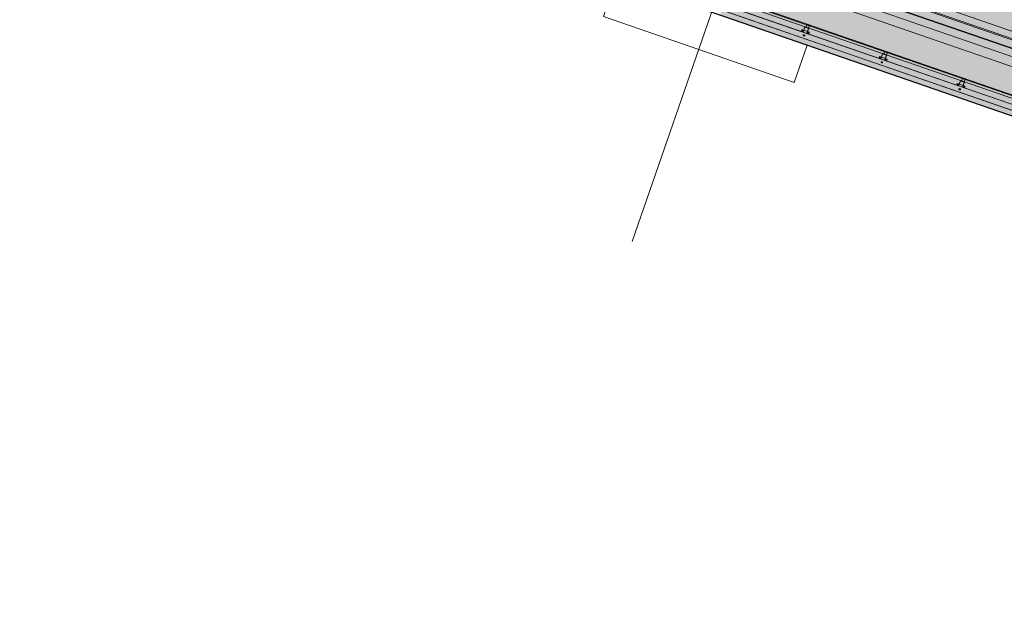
# Model space of a CAD drawing. Header units: metres. Extents: x 7508979 to 7510298, y 5841961 to 5842536.
# Tile 37 of 64: x 7509714 to 7509738, y 5842441 to 5842456. Entities that reach past the tile are written whole.
import ezdxf

# ---------------------------------------------------------------- set-up
doc = ezdxf.new("R2010")
doc.units = ezdxf.units.M
doc.linetypes.add('ACAD_ISO10W100', pattern=[18, 12, -3, 0, -3])
doc.linetypes.add('DASHED', pattern=[0.75, 0.5, -0.25])
for name, color, linetype, lineweight in [('013_AKP-Osie-2', 142, 'ACAD_ISO10W100', 18), ('07_AKP-Wyposazenie', 133, 'Continuous', 18), ('08_JK_beton_przerywana', 40, 'DASHED', 9), ('09_JK_stal_przerywana', 90, 'DASHED', 9), ('16_JK_wyposażenie cienka', 200, 'Continuous', 13), ('AKP-Beton-widok', 44, 'Continuous', 30)]:
    doc.layers.add(name, color=color, linetype=linetype, lineweight=lineweight)
doc.layers.add('03_AKP-Kreskowania', color=7, linetype='Continuous', lineweight=9, true_color=0xa6a6a6)

msp = doc.modelspace()

# ---------------------------------------------------------------- hatches: boundary and pattern name
at = {"layer": '03_AKP-Kreskowania', "ltscale": 100, "transparency": 33554687}
h = msp.add_hatch(dxfattribs=at)
h.set_pattern_fill('GRASS', color=256, scale=0.045, angle=160.9032)
h.set_pattern_definition([(250.90316, (7511633.8898, 5841844.2328), (0.49932114, -1.028167), [0.2143125, -1.4021336]), (205.90316, (7511633.8898, 5841844.2328), (0.49932114, -1.028167), [0.2143125, -0.9286875]), (295.90316, (7511633.8898, 5841844.2328), (1.028167, 0.49932114), [0.2143125, -0.9286875])])
edge = h.paths.add_edge_path()
edge.add_spline(control_points=[(7509560.428, 5842502.042), (7509560.976, 5842501.827), (7509562.224, 5842501.368), (7509563.485, 5842500.974), (7509564.203, 5842500.78)], knot_values=[19454.944206, 19454.944206, 19454.944206, 19454.944206, 21223.462374, 23456.740739, 23456.740739, 23456.740739, 23456.740739], degree=3, periodic=0)
edge.add_line((7509564.203, 5842500.78), (7509567.942, 5842511.58))
edge.add_line((7509567.942, 5842511.58), (7509567.945, 5842511.601))
edge.add_line((7509567.945, 5842511.601), (7509564.265, 5842513.123))
edge.add_line((7509564.265, 5842513.123), (7509560.428, 5842502.042))
edge = h.paths.add_edge_path()
edge.add_spline(control_points=[(7509557.96, 5842503.098), (7509558.5, 5842502.847), (7509559.045, 5842502.608), (7509559.593, 5842502.379)], knot_values=[24358.247031, 24358.247031, 24358.247031, 24358.247031, 26137.75858, 26137.75858, 26137.75858, 26137.75858], degree=3, periodic=0)
edge.add_line((7509559.593, 5842502.379), (7509563.432, 5842513.467))
edge.add_line((7509563.432, 5842513.467), (7509561.786, 5842514.148))
edge.add_line((7509561.786, 5842514.148), (7509557.96, 5842503.098))
edge = h.paths.add_edge_path()
edge.add_line((7509571.9, 5842523.027), (7509571.912, 5842523.045))
edge.add_line((7509571.912, 5842523.045), (7509575.65, 5842533.845))
edge.add_spline(control_points=[(7509575.65, 5842533.845), (7509574.966, 5842534.136), (7509573.732, 5842534.607), (7509572.467, 5842535.017), (7509571.904, 5842535.187)], knot_values=[19454.944206, 19454.944206, 19454.944206, 19454.944206, 21688.222571, 23456.740739, 23456.740739, 23456.740739, 23456.740739], degree=3, periodic=0)
edge.add_line((7509571.904, 5842535.187), (7509568.067, 5842524.106))
edge.add_line((7509568.067, 5842524.106), (7509571.9, 5842523.027))
edge = h.paths.add_edge_path()
edge.add_line((7509565.485, 5842524.833), (7509567.199, 5842524.351))
edge.add_line((7509567.199, 5842524.351), (7509571.038, 5842535.439))
edge.add_spline(control_points=[(7509571.038, 5842535.439), (7509570.467, 5842535.598), (7509569.891, 5842535.746), (7509569.311, 5842535.883)], knot_values=[24358.247031, 24358.247031, 24358.247031, 24358.247031, 26137.75858, 26137.75858, 26137.75858, 26137.75858], degree=3, periodic=0)
edge.add_line((7509569.311, 5842535.883), (7509565.485, 5842524.833))
edge = h.paths.add_edge_path()
edge.add_line((7509887.633, 5842386.674), (7509887.585, 5842386.691))
edge.add_line((7509887.585, 5842386.691), (7509891.94, 5842399.269))
edge.add_line((7509891.94, 5842399.269), (7509891.864, 5842399.293))
edge.add_line((7509891.864, 5842399.293), (7509887.479, 5842386.628))
edge.add_spline(control_points=[(7509887.479, 5842386.628), (7509887.954, 5842386.375), (7509890.784, 5842384.953), (7509893.631, 5842383.885), (7509896.087, 5842383.23), (7509896.113, 5842383.223)], knot_values=[21013.433794, 21013.433794, 21013.433794, 21013.433794, 22562.78043, 30165.17056, 30248.311095, 30248.311095, 30248.311095, 30248.311095], degree=3, periodic=0)
edge.add_line((7509896.113, 5842383.223), (7509900.72, 5842396.528))
edge.add_line((7509900.72, 5842396.528), (7509891.988, 5842399.254))
edge.add_line((7509891.988, 5842399.254), (7509887.633, 5842386.674))
edge = h.paths.add_edge_path()
edge.add_line((7509903.483, 5842409.68), (7509906.986, 5842419.799))
edge.add_spline(control_points=[(7509906.986, 5842419.799), (7509906.32, 5842420.076), (7509903.682, 5842421.115), (7509900.933, 5842421.938), (7509898.837, 5842422.185)], knot_values=[9690.860076, 9690.860076, 9690.860076, 9690.860076, 11850.095835, 18161.631326, 18161.631326, 18161.631326, 18161.631326], degree=3, periodic=0)
edge.add_line((7509898.837, 5842422.185), (7509895.51, 5842412.576))
edge.add_line((7509895.51, 5842412.576), (7509895.509, 5842412.571))
edge.add_line((7509895.509, 5842412.571), (7509903.483, 5842409.68))
at = {"layer": '03_AKP-Kreskowania', "ltscale": 100, "transparency": 33554508}
h = msp.add_hatch(color=256, dxfattribs=at)
h.dxf.hatch_style = 1
h.paths.add_polyline_path([(7509731.478, 5842457.676), (7509769.23, 5842444.606), (7509771.52, 5842451.221), (7509733.769, 5842464.291)])
at = {"layer": '03_AKP-Kreskowania', "ltscale": 100, "transparency": 33554636}
h = msp.add_hatch(color=256, dxfattribs=at)
h.dxf.hatch_style = 1
h.paths.add_polyline_path([(7509731.46, 5842457.471), (7509769.117, 5842444.433), (7509769.183, 5842444.622), (7509731.526, 5842457.66)])
at = {"layer": '03_AKP-Kreskowania', "ltscale": 100, "transparency": 33554572}
h = msp.add_hatch(color=256, dxfattribs=at)
h.dxf.hatch_style = 1
h.paths.add_polyline_path([(7509731.085, 5842455.961), (7509768.478, 5842443.015), (7509768.985, 5842444.479), (7509731.593, 5842457.425)])

# ---------------------------------------------------------------- linework, layer by layer
at = {"layer": '013_AKP-Osie-2', "ltscale": 100}
msp.add_line((7509901.574, 5842398.997), (7509562.556, 5842516.372), dxfattribs=at)
at = {"layer": '013_AKP-Osie-2', "ltscale": 70}
msp.add_line((7509736.49, 5842472.229), (7509728.951, 5842450.453), dxfattribs=at)
at = {"layer": '07_AKP-Wyposazenie', "ltscale": 100}
msp.add_line((7509901.509, 5842398.808), (7509562.49, 5842516.183), dxfattribs=at)
at = {"layer": '08_JK_beton_przerywana', "ltscale": 400}
for p, q in [((7509768.48, 5842444.892), (7509732.241, 5842457.439)), ((7509768.346, 5842444.505), (7509732.106, 5842457.051)), ((7509768.405, 5842444.675), (7509732.165, 5842457.221)), ((7509768.271, 5842444.287), (7509732.031, 5842456.834))]:
    msp.add_line(p, q, dxfattribs=at)
at = {"layer": '08_JK_beton_przerywana', "ltscale": 250, "transparency": 33554559}
msp.add_line((7509732.884, 5842454.323), (7509733.197, 5842455.229), dxfattribs=at)
msp.add_lwpolyline([(7509732.884, 5842454.323), (7509728.253, 5842455.926), (7509728.567, 5842456.832)], dxfattribs=at)
at = {"layer": '09_JK_stal_przerywana', "ltscale": 200}
for p, q in [((7509572.314, 5842511.072), (7509889.227, 5842401.351)), ((7509572.357, 5842511.197), (7509889.27, 5842401.476))]:
    msp.add_line(p, q, dxfattribs=at)
at = {"layer": '16_JK_wyposażenie cienka'}
for p, q in [((7509562.051, 5842514.915), (7509901.07, 5842397.54)), ((7509562.07, 5842514.969), (7509901.089, 5842397.594)), ((7509562.077, 5842514.989), (7509901.096, 5842397.614)), ((7509572.313, 5842511.068), (7509889.225, 5842401.347)), ((7509572.359, 5842511.201), (7509889.271, 5842401.479)), ((7509733.068, 5842455.608), (7509733.06, 5842455.562)), ((7509733.115, 5842455.591), (7509733.068, 5842455.608)), ((7509733.141, 5842455.666), (7509733.1, 5842455.549)), ((7509733.1, 5842455.549), (7509733.141, 5842455.666)), ((7509733.182, 5842455.663), (7509733.201, 5842455.657)), ((7509733.199, 5842455.652), (7509733.182, 5842455.658)), ((7509733.189, 5842455.65), (7509733.195, 5842455.669)), ((7509733.195, 5842455.516), (7509733.236, 5842455.633)), ((7509733.233, 5842455.625), (7509733.195, 5842455.516)), ((7509733.257, 5842455.542), (7509733.21, 5842455.558)), ((7509733.235, 5842455.502), (7509733.257, 5842455.542)), ((7509734.958, 5842454.953), (7509734.95, 5842454.908)), ((7509735.005, 5842454.937), (7509734.958, 5842454.953)), ((7509735.031, 5842455.011), (7509734.99, 5842454.894)), ((7509734.99, 5842454.894), (7509735.031, 5842455.011)), ((7509735.072, 5842455.009), (7509735.091, 5842455.002)), ((7509735.089, 5842454.998), (7509735.072, 5842455.004)), ((7509735.079, 5842454.996), (7509735.085, 5842455.015)), ((7509735.085, 5842454.862), (7509735.125, 5842454.979)), ((7509735.122, 5842454.97), (7509735.085, 5842454.862)), ((7509735.147, 5842454.888), (7509735.1, 5842454.904)), ((7509735.125, 5842454.848), (7509735.147, 5842454.888)), ((7509736.848, 5842454.299), (7509736.84, 5842454.254)), ((7509736.895, 5842454.282), (7509736.848, 5842454.299)), ((7509736.921, 5842454.357), (7509736.88, 5842454.24)), ((7509736.88, 5842454.24), (7509736.921, 5842454.357)), ((7509736.962, 5842454.354), (7509736.981, 5842454.348)), ((7509736.979, 5842454.344), (7509736.962, 5842454.349)), ((7509736.968, 5842454.342), (7509736.975, 5842454.361)), ((7509736.975, 5842454.207), (7509737.015, 5842454.324)), ((7509737.012, 5842454.316), (7509736.975, 5842454.207)), ((7509737.037, 5842454.233), (7509736.99, 5842454.25)), ((7509737.015, 5842454.193), (7509737.037, 5842454.233))]:
    msp.add_line(p, q, dxfattribs=at)
at = {"layer": '16_JK_wyposażenie cienka', "ltscale": 10}
for p, q in [((7509733.21, 5842455.558), (7509733.115, 5842455.591)), ((7509735.1, 5842454.904), (7509735.005, 5842454.937)), ((7509736.99, 5842454.25), (7509736.895, 5842454.282))]:
    msp.add_line(p, q, dxfattribs=at)
at = {"layer": '16_JK_wyposażenie cienka'}
for points in [[(7509733.195, 5842455.516), (7509733.237, 5842455.639), (7509733.143, 5842455.671), (7509733.1, 5842455.549)], [(7509735.085, 5842454.862), (7509735.127, 5842454.984), (7509735.033, 5842455.017), (7509734.99, 5842454.894)], [(7509736.975, 5842454.207), (7509737.017, 5842454.33), (7509736.923, 5842454.363), (7509736.88, 5842454.24)]]:
    msp.add_lwpolyline(points, dxfattribs=at)
for points in [[(7509733.236, 5842455.639), (7509733.261, 5842455.713), (7509733.195, 5842455.736), (7509733.169, 5842455.662)], [(7509735.126, 5842454.985), (7509735.151, 5842455.059), (7509735.085, 5842455.082), (7509735.059, 5842455.008)], [(7509737.015, 5842454.331), (7509737.041, 5842454.404), (7509736.975, 5842454.427), (7509736.949, 5842454.354)]]:
    msp.add_lwpolyline(points, close=True, dxfattribs=at)
for centre, radius in [((7509733.086, 5842455.569), 0.015), ((7509733.086, 5842455.569), 0.013), ((7509733.125, 5842455.466), 0.015), ((7509733.219, 5842455.524), 0.015), ((7509733.219, 5842455.524), 0.013), ((7509734.976, 5842454.915), 0.015), ((7509734.976, 5842454.915), 0.013), ((7509735.109, 5842454.869), 0.015), ((7509735.109, 5842454.869), 0.013), ((7509735.015, 5842454.812), 0.015), ((7509736.866, 5842454.261), 0.015), ((7509736.866, 5842454.261), 0.013), ((7509736.905, 5842454.157), 0.015), ((7509736.999, 5842454.215), 0.015), ((7509736.999, 5842454.215), 0.013)]:
    msp.add_circle(centre, radius, dxfattribs=at)
for centre, start, end in [((7509733.114, 5842455.47), 77.2825, 244.5238), ((7509733.135, 5842455.462), 257.2825, 64.5238), ((7509735.004, 5842454.815), 77.2825, 244.5238), ((7509735.025, 5842454.808), 257.2825, 64.5238), ((7509736.894, 5842454.161), 77.2825, 244.5238), ((7509736.915, 5842454.154), 257.2825, 64.5238)]:
    msp.add_arc(centre, 0.00875, start, end, dxfattribs=at)
at = {"layer": 'AKP-Beton-widok', "ltscale": 100}
for p, q in [((7509890.142, 5842402.532), (7509572.713, 5842512.432)), ((7509889.635, 5842401.068), (7509572.206, 5842510.968))]:
    msp.add_line(p, q, dxfattribs=at)

doc.saveas('drawing.dxf')
